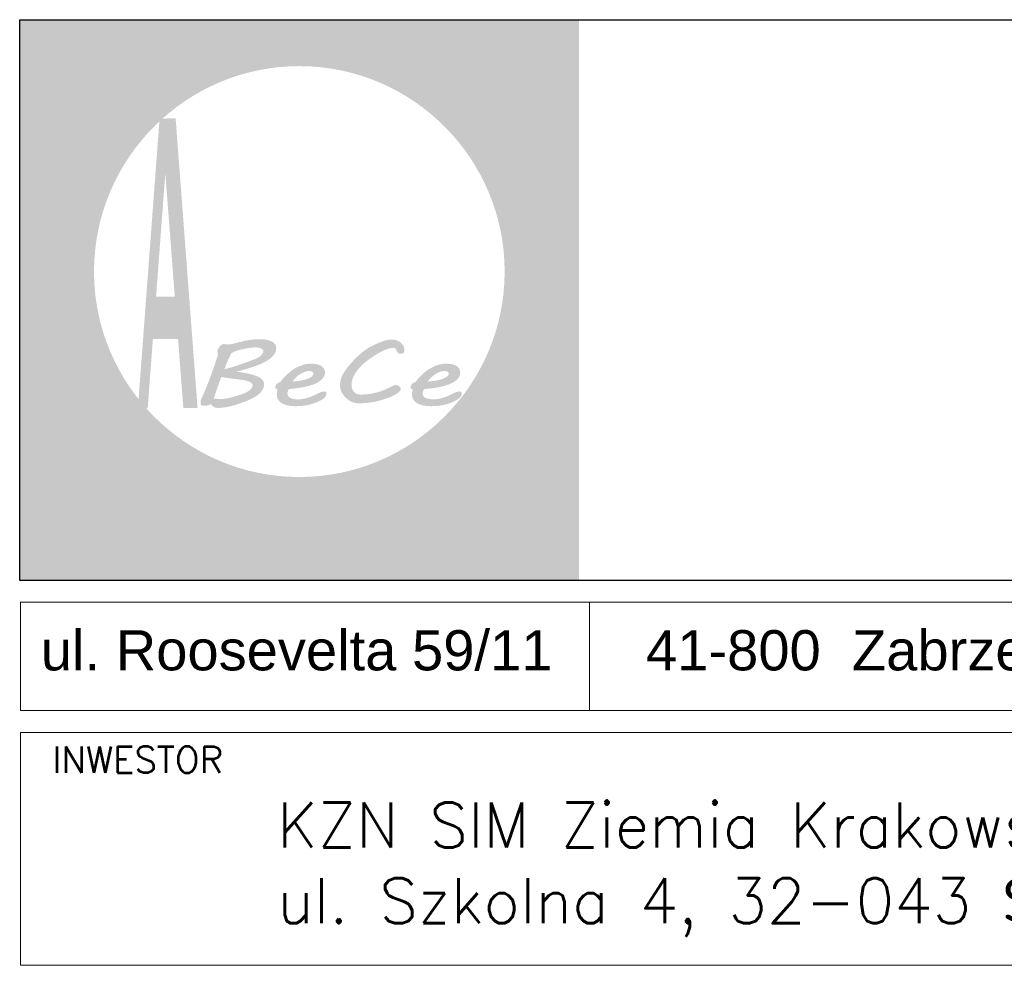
# Model space of a CAD drawing. Header units: metres. Extents: x 5509548 to 5517943, y 5680530 to 5684871.
# Tile 14 of 124: x 5516105.37 to 5516108.84, y 5683142.55 to 5683145.88. Entities that reach past the tile are written whole.
import ezdxf
from ezdxf.enums import TextEntityAlignment as Align

# ---------------------------------------------------------------- set-up
doc = ezdxf.new("R2010")
doc.units = ezdxf.units.M
doc.layers.get('0').update_dxf_attribs({"linetype": 'CONTINUOUS', "lineweight": 18})
doc.layers.add('$TD_AUDIT_GENERATED_(3680)', color=7, linetype='CONTINUOUS', lineweight=18)
doc.layers.add('A-TABELKA', color=7, linetype='CONTINUOUS', lineweight=18)
doc.layers.add('Warstwa 1', color=7, linetype='CONTINUOUS')
doc.styles.add('olo-2', font='arial.ttf')
doc.styles.add('olo1', font='simplex.shx', dxfattribs={"height": 18})
doc.styles.add('SN1', font='arial.ttf', dxfattribs={"height": 1})

# ---------------------------------------------------------------- blocks, each defined once
blk = doc.blocks.new('tabelka-abece-1')
at = {"linetype": 'Continuous', "lineweight": 0}
h = blk.add_hatch(color=256, dxfattribs=at)
edge = h.paths.add_edge_path()
edge.add_spline(control_points=[(-0.028, 83.852), (-0.028, 83.852), (-0.028, 64.984), (-0.028, 64.984), (-0.028, 64.984), (18.797, 64.984), (18.797, 64.984), (18.797, 64.984), (18.797, 83.852), (18.797, 83.852), (18.797, 83.852), (-0.028, 83.852), (-0.028, 83.852)], knot_values=[0, 0, 0, 0, 0.25, 0.25, 0.25, 0.5, 0.5, 0.5, 0.75, 0.75, 0.75, 1, 1, 1, 1], degree=3, periodic=0)
edge = h.paths.add_edge_path(flags=16)
edge.add_spline(control_points=[(9.385, 82.29), (13.192, 82.29), (16.298, 79.184), (16.298, 75.377), (16.298, 71.569), (13.192, 68.464), (9.385, 68.464), (5.577, 68.464), (2.472, 71.569), (2.472, 75.377), (2.472, 79.184), (5.577, 82.29), (9.385, 82.29)], knot_values=[0, 0, 0, 0, 0.25, 0.25, 0.25, 0.5, 0.5, 0.5, 0.75, 0.75, 0.75, 1, 1, 1, 1], degree=3, periodic=0)
h = blk.add_hatch(dxfattribs=at)
h.set_pattern_fill('ANSI32', color=256, scale=1.485489, style=0)
h.set_pattern_definition([(45, (12.39045, 64.46744), (-0.3939, 0.3939), []), (45, (12.65305, 64.46744), (-0.3939, 0.3939), [])])
edge = h.paths.add_edge_path()
edge.add_spline(control_points=[(4.453, 73.107), (4.453, 73.107), (5.294, 73.107), (5.294, 73.107), (5.294, 73.107), (5.48, 70.789), (5.48, 70.789), (5.48, 70.789), (5.959, 70.789), (5.959, 70.789), (5.959, 70.789), (5.217, 80.52), (5.217, 80.52), (5.217, 80.52), (4.68, 80.52), (4.68, 80.52), (4.68, 80.52), (3.95, 70.789), (3.95, 70.789), (3.95, 70.789), (4.281, 70.789), (4.281, 70.789), (4.281, 70.789), (4.453, 73.107), (4.453, 73.107)], knot_values=[0, 0, 0, 0, 0.125, 0.125, 0.125, 0.25, 0.25, 0.25, 0.375, 0.375, 0.375, 0.5, 0.5, 0.5, 0.625, 0.625, 0.625, 0.75, 0.75, 0.75, 0.875, 0.875, 0.875, 1, 1, 1, 1], degree=3, periodic=0)
edge = h.paths.add_edge_path(flags=16)
edge.add_spline(control_points=[(4.453, 73.107), (4.453, 73.107), (4.281, 70.789), (4.281, 70.789), (4.281, 70.789), (3.95, 70.789), (3.95, 70.789), (3.95, 70.789), (4.68, 80.52), (4.68, 80.52), (4.68, 80.52), (5.217, 80.52), (5.217, 80.52), (5.217, 80.52), (5.959, 70.789), (5.959, 70.789), (5.959, 70.789), (5.48, 70.789), (5.48, 70.789), (5.48, 70.789), (5.294, 73.107), (5.294, 73.107), (5.294, 73.107), (4.453, 73.107), (4.453, 73.107)], knot_values=[0, 0, 0, 0, 0.125, 0.125, 0.125, 0.25, 0.25, 0.25, 0.375, 0.375, 0.375, 0.5, 0.5, 0.5, 0.625, 0.625, 0.625, 0.75, 0.75, 0.75, 0.875, 0.875, 0.875, 1, 1, 1, 1], degree=3, periodic=0)
edge = h.paths.add_edge_path(flags=0)
edge.add_spline(control_points=[(5.195, 74.527), (5.195, 74.527), (4.566, 74.527), (4.566, 74.527), (4.566, 74.527), (4.873, 78.683), (4.873, 78.683), (4.873, 78.683), (5.195, 74.527), (5.195, 74.527)], knot_values=[0, 0, 0, 0, 0.333333, 0.333333, 0.333333, 0.666667, 0.666667, 0.666667, 1, 1, 1, 1], degree=3, periodic=0)
edge = h.paths.add_edge_path(flags=0)
edge.add_spline(control_points=[(5.195, 74.527), (5.195, 74.527), (4.873, 78.683), (4.873, 78.683), (4.873, 78.683), (4.566, 74.527), (4.566, 74.527), (4.566, 74.527), (5.195, 74.527), (5.195, 74.527)], knot_values=[0, 0, 0, 0, 0.333333, 0.333333, 0.333333, 0.666667, 0.666667, 0.666667, 1, 1, 1, 1], degree=3, periodic=0)
h = blk.add_hatch(color=256, dxfattribs=at)
edge = h.paths.add_edge_path()
edge.add_spline(control_points=[(8.199, 71.581), (8.199, 71.637), (8.181, 71.687), (8.144, 71.731), (8.107, 71.775), (8.05, 71.814), (7.974, 71.848), (7.898, 71.883), (7.802, 71.913), (7.685, 71.939), (7.569, 71.964), (7.431, 71.986), (7.27, 72.005), (7.471, 72.058), (7.654, 72.113), (7.818, 72.168), (7.982, 72.222), (8.123, 72.282), (8.24, 72.345), (8.357, 72.409), (8.447, 72.478), (8.511, 72.552), (8.575, 72.627), (8.607, 72.71), (8.607, 72.803), (8.607, 72.857), (8.592, 72.904), (8.56, 72.942), (8.529, 72.98), (8.487, 73.011), (8.435, 73.034), (8.382, 73.058), (8.322, 73.074), (8.255, 73.085), (8.188, 73.096), (8.118, 73.101), (8.045, 73.101), (7.988, 73.101), (7.933, 73.098), (7.878, 73.095), (7.824, 73.09), (7.768, 73.084), (7.71, 73.075), (7.652, 73.066), (7.591, 73.055), (7.526, 73.041), (7.462, 73.026), (7.391, 73.009), (7.313, 72.988), (7.261, 72.974), (7.219, 72.964), (7.188, 72.956), (7.156, 72.948), (7.129, 72.942), (7.11, 72.938), (7.09, 72.934), (7.074, 72.931), (7.061, 72.93), (7.048, 72.929), (7.035, 72.928), (7.021, 72.928), (6.993, 72.928), (6.96, 72.929), (6.924, 72.932), (6.888, 72.935), (6.858, 72.936), (6.835, 72.936), (6.811, 72.936), (6.788, 72.929), (6.767, 72.915), (6.746, 72.901), (6.727, 72.883), (6.708, 72.863), (6.691, 72.842), (6.676, 72.819), (6.664, 72.795), (6.651, 72.771), (6.642, 72.75), (6.635, 72.731), (6.635, 72.731), (6.637, 72.733), (6.637, 72.733), (6.637, 72.733), (6.627, 72.706), (6.627, 72.706), (6.627, 72.706), (6.629, 72.685), (6.629, 72.685), (6.63, 72.671), (6.633, 72.655), (6.635, 72.638), (6.636, 72.62), (6.638, 72.605), (6.64, 72.59), (6.641, 72.575), (6.642, 72.566), (6.642, 72.563), (6.642, 72.563), (6.584, 72.382), (6.584, 72.382), (6.556, 72.296), (6.525, 72.205), (6.491, 72.109), (6.458, 72.014), (6.423, 71.917), (6.387, 71.819), (6.35, 71.72), (6.311, 71.623), (6.272, 71.525), (6.233, 71.427), (6.194, 71.334), (6.156, 71.245), (6.13, 71.197), (6.107, 71.149), (6.087, 71.1), (6.068, 71.052), (6.058, 71.001), (6.058, 70.947), (6.058, 70.938), (6.06, 70.928), (6.064, 70.918), (6.068, 70.908), (6.074, 70.899), (6.081, 70.891), (6.088, 70.883), (6.097, 70.876), (6.107, 70.87), (6.116, 70.864), (6.127, 70.861), (6.137, 70.861), (6.137, 70.861), (6.194, 70.861), (6.194, 70.861), (6.231, 70.861), (6.267, 70.866), (6.304, 70.875), (6.34, 70.883), (6.374, 70.897), (6.407, 70.916), (6.427, 70.891), (6.446, 70.87), (6.464, 70.853), (6.481, 70.837), (6.5, 70.823), (6.519, 70.814), (6.538, 70.805), (6.559, 70.798), (6.581, 70.794), (6.604, 70.791), (6.63, 70.789), (6.662, 70.789), (6.724, 70.789), (6.791, 70.794), (6.862, 70.806), (6.933, 70.816), (7.005, 70.831), (7.079, 70.848), (7.154, 70.867), (7.227, 70.887), (7.3, 70.91), (7.372, 70.934), (7.442, 70.958), (7.508, 70.983), (7.574, 71.008), (7.635, 71.034), (7.692, 71.058), (7.748, 71.082), (7.796, 71.105), (7.836, 71.126), (7.962, 71.195), (8.054, 71.269), (8.112, 71.349), (8.17, 71.428), (8.199, 71.505), (8.199, 71.581)], knot_values=[0, 0, 0, 0, 0.017241, 0.017241, 0.017241, 0.034483, 0.034483, 0.034483, 0.051724, 0.051724, 0.051724, 0.068966, 0.068966, 0.068966, 0.086207, 0.086207, 0.086207, 0.103448, 0.103448, 0.103448, 0.12069, 0.12069, 0.12069, 0.137931, 0.137931, 0.137931, 0.155172, 0.155172, 0.155172, 0.172414, 0.172414, 0.172414, 0.189655, 0.189655, 0.189655, 0.206897, 0.206897, 0.206897, 0.224138, 0.224138, 0.224138, 0.241379, 0.241379, 0.241379, 0.258621, 0.258621, 0.258621, 0.275862, 0.275862, 0.275862, 0.293103, 0.293103, 0.293103, 0.310345, 0.310345, 0.310345, 0.327586, 0.327586, 0.327586, 0.344828, 0.344828, 0.344828, 0.362069, 0.362069, 0.362069, 0.37931, 0.37931, 0.37931, 0.396552, 0.396552, 0.396552, 0.413793, 0.413793, 0.413793, 0.431034, 0.431034, 0.431034, 0.448276, 0.448276, 0.448276, 0.465517, 0.465517, 0.465517, 0.482759, 0.482759, 0.482759, 0.5, 0.5, 0.5, 0.517241, 0.517241, 0.517241, 0.534483, 0.534483, 0.534483, 0.551724, 0.551724, 0.551724, 0.568966, 0.568966, 0.568966, 0.586207, 0.586207, 0.586207, 0.603448, 0.603448, 0.603448, 0.62069, 0.62069, 0.62069, 0.637931, 0.637931, 0.637931, 0.655172, 0.655172, 0.655172, 0.672414, 0.672414, 0.672414, 0.689655, 0.689655, 0.689655, 0.706897, 0.706897, 0.706897, 0.724138, 0.724138, 0.724138, 0.741379, 0.741379, 0.741379, 0.758621, 0.758621, 0.758621, 0.775862, 0.775862, 0.775862, 0.793103, 0.793103, 0.793103, 0.810345, 0.810345, 0.810345, 0.827586, 0.827586, 0.827586, 0.844828, 0.844828, 0.844828, 0.862069, 0.862069, 0.862069, 0.87931, 0.87931, 0.87931, 0.896552, 0.896552, 0.896552, 0.913793, 0.913793, 0.913793, 0.931034, 0.931034, 0.931034, 0.948276, 0.948276, 0.948276, 0.965517, 0.965517, 0.965517, 0.982759, 0.982759, 0.982759, 1, 1, 1, 1], degree=3, periodic=0)
edge = h.paths.add_edge_path(flags=16)
edge.add_spline(control_points=[(7.505, 71.725), (7.596, 71.708), (7.67, 71.684), (7.727, 71.654), (7.784, 71.623), (7.813, 71.586), (7.813, 71.544), (7.813, 71.519), (7.806, 71.495), (7.79, 71.471), (7.776, 71.447), (7.756, 71.424), (7.733, 71.403), (7.71, 71.381), (7.685, 71.361), (7.656, 71.344), (7.627, 71.326), (7.6, 71.311), (7.574, 71.298), (7.505, 71.27), (7.434, 71.244), (7.362, 71.219), (7.289, 71.195), (7.218, 71.173), (7.149, 71.155), (7.078, 71.137), (7.011, 71.122), (6.945, 71.109), (6.881, 71.098), (6.821, 71.09), (6.766, 71.085), (6.762, 71.085), (6.748, 71.086), (6.724, 71.088), (6.7, 71.089), (6.673, 71.091), (6.642, 71.093), (6.642, 71.093), (6.506, 71.104), (6.506, 71.104), (6.546, 71.223), (6.585, 71.342), (6.624, 71.459), (6.663, 71.577), (6.708, 71.7), (6.76, 71.828), (6.779, 71.824), (6.809, 71.819), (6.851, 71.812), (6.892, 71.806), (6.938, 71.8), (6.989, 71.793), (7.039, 71.786), (7.092, 71.779), (7.147, 71.772), (7.203, 71.766), (7.255, 71.759), (7.304, 71.753), (7.352, 71.747), (7.394, 71.741), (7.43, 71.736), (7.466, 71.731), (7.492, 71.727), (7.505, 71.725)], knot_values=[0, 0, 0, 0, 0.047619, 0.047619, 0.047619, 0.095238, 0.095238, 0.095238, 0.142857, 0.142857, 0.142857, 0.190476, 0.190476, 0.190476, 0.238095, 0.238095, 0.238095, 0.285714, 0.285714, 0.285714, 0.333333, 0.333333, 0.333333, 0.380952, 0.380952, 0.380952, 0.428571, 0.428571, 0.428571, 0.47619, 0.47619, 0.47619, 0.52381, 0.52381, 0.52381, 0.571429, 0.571429, 0.571429, 0.619048, 0.619048, 0.619048, 0.666667, 0.666667, 0.666667, 0.714286, 0.714286, 0.714286, 0.761905, 0.761905, 0.761905, 0.809524, 0.809524, 0.809524, 0.857143, 0.857143, 0.857143, 0.904762, 0.904762, 0.904762, 0.952381, 0.952381, 0.952381, 1, 1, 1, 1], degree=3, periodic=0)
edge = h.paths.add_edge_path(flags=0)
edge.add_spline(control_points=[(6.86, 72.088), (6.875, 72.127), (6.89, 72.164), (6.904, 72.2), (6.918, 72.235), (6.931, 72.268), (6.943, 72.297), (6.954, 72.326), (6.964, 72.351), (6.972, 72.373), (6.98, 72.394), (6.986, 72.41), (6.989, 72.421), (6.998, 72.43), (7.008, 72.445), (7.018, 72.465), (7.028, 72.484), (7.038, 72.505), (7.048, 72.527), (7.057, 72.548), (7.066, 72.567), (7.073, 72.585), (7.081, 72.603), (7.086, 72.614), (7.09, 72.62), (7.111, 72.642), (7.152, 72.665), (7.215, 72.689), (7.278, 72.713), (7.349, 72.735), (7.43, 72.754), (7.51, 72.774), (7.593, 72.791), (7.678, 72.804), (7.764, 72.817), (7.841, 72.824), (7.909, 72.824), (7.958, 72.824), (7.999, 72.82), (8.032, 72.812), (8.066, 72.805), (8.093, 72.795), (8.113, 72.783), (8.133, 72.77), (8.149, 72.756), (8.158, 72.74), (8.167, 72.725), (8.172, 72.709), (8.172, 72.693), (8.172, 72.669), (8.165, 72.645), (8.149, 72.62), (8.133, 72.596), (8.113, 72.573), (8.088, 72.55), (8.062, 72.528), (8.034, 72.506), (8.002, 72.487), (7.97, 72.468), (7.937, 72.451), (7.905, 72.438), (7.905, 72.438), (7.907, 72.438), (7.907, 72.438), (7.815, 72.404), (7.724, 72.369), (7.632, 72.335), (7.54, 72.301), (7.45, 72.269), (7.361, 72.239), (7.272, 72.208), (7.185, 72.18), (7.101, 72.155), (7.016, 72.129), (6.936, 72.107), (6.86, 72.088)], knot_values=[0, 0, 0, 0, 0.04, 0.04, 0.04, 0.08, 0.08, 0.08, 0.12, 0.12, 0.12, 0.16, 0.16, 0.16, 0.2, 0.2, 0.2, 0.24, 0.24, 0.24, 0.28, 0.28, 0.28, 0.32, 0.32, 0.32, 0.36, 0.36, 0.36, 0.4, 0.4, 0.4, 0.44, 0.44, 0.44, 0.48, 0.48, 0.48, 0.52, 0.52, 0.52, 0.56, 0.56, 0.56, 0.6, 0.6, 0.6, 0.64, 0.64, 0.64, 0.68, 0.68, 0.68, 0.72, 0.72, 0.72, 0.76, 0.76, 0.76, 0.8, 0.8, 0.8, 0.84, 0.84, 0.84, 0.88, 0.88, 0.88, 0.92, 0.92, 0.92, 0.96, 0.96, 0.96, 1, 1, 1, 1], degree=3, periodic=0)
h = blk.add_hatch(color=256, dxfattribs=at)
edge = h.paths.add_edge_path()
edge.add_spline(control_points=[(10.754, 71.546), (10.754, 71.463), (10.773, 71.386), (10.81, 71.315), (10.846, 71.246), (10.905, 71.175), (10.985, 71.103), (10.999, 71.09), (11.017, 71.075), (11.039, 71.057), (11.061, 71.039), (11.089, 71.022), (11.121, 71.006), (11.153, 70.99), (11.189, 70.976), (11.23, 70.964), (11.271, 70.952), (11.316, 70.946), (11.364, 70.946), (11.445, 70.946), (11.511, 70.947), (11.564, 70.95), (11.618, 70.952), (11.663, 70.956), (11.702, 70.961), (11.739, 70.966), (11.773, 70.97), (11.801, 70.975), (11.828, 70.979), (11.857, 70.984), (11.887, 70.99), (11.922, 70.995), (11.97, 71.005), (12.028, 71.02), (12.087, 71.034), (12.15, 71.052), (12.217, 71.073), (12.284, 71.093), (12.352, 71.117), (12.422, 71.145), (12.492, 71.172), (12.554, 71.201), (12.609, 71.232), (12.664, 71.262), (12.709, 71.295), (12.745, 71.329), (12.78, 71.363), (12.798, 71.397), (12.798, 71.432), (12.798, 71.447), (12.793, 71.463), (12.784, 71.477), (12.775, 71.491), (12.764, 71.505), (12.749, 71.516), (12.736, 71.528), (12.719, 71.537), (12.701, 71.544), (12.682, 71.552), (12.664, 71.556), (12.646, 71.556), (12.646, 71.556), (12.593, 71.556), (12.593, 71.556), (12.502, 71.512), (12.414, 71.47), (12.328, 71.432), (12.242, 71.393), (12.155, 71.359), (12.065, 71.331), (11.975, 71.303), (11.881, 71.281), (11.783, 71.264), (11.685, 71.247), (11.578, 71.239), (11.463, 71.239), (11.41, 71.239), (11.364, 71.245), (11.326, 71.257), (11.288, 71.269), (11.256, 71.291), (11.23, 71.322), (11.208, 71.349), (11.188, 71.381), (11.17, 71.419), (11.151, 71.457), (11.142, 71.501), (11.142, 71.551), (11.142, 71.616), (11.151, 71.678), (11.169, 71.738), (11.187, 71.798), (11.212, 71.857), (11.245, 71.914), (11.277, 71.971), (11.316, 72.026), (11.361, 72.082), (11.406, 72.136), (11.455, 72.19), (11.509, 72.244), (11.546, 72.276), (11.59, 72.313), (11.641, 72.353), (11.693, 72.394), (11.748, 72.435), (11.808, 72.477), (11.867, 72.519), (11.93, 72.56), (11.996, 72.6), (12.063, 72.64), (12.129, 72.676), (12.194, 72.707), (12.26, 72.739), (12.325, 72.764), (12.389, 72.783), (12.451, 72.802), (12.511, 72.811), (12.565, 72.811), (12.585, 72.811), (12.601, 72.806), (12.613, 72.796), (12.624, 72.786), (12.634, 72.774), (12.641, 72.76), (12.649, 72.746), (12.655, 72.73), (12.661, 72.713), (12.667, 72.696), (12.674, 72.68), (12.684, 72.666), (12.694, 72.652), (12.708, 72.639), (12.725, 72.63), (12.742, 72.62), (12.766, 72.615), (12.795, 72.615), (12.816, 72.615), (12.834, 72.616), (12.85, 72.618), (12.865, 72.62), (12.878, 72.626), (12.888, 72.635), (12.899, 72.645), (12.906, 72.659), (12.911, 72.677), (12.915, 72.695), (12.918, 72.72), (12.918, 72.753), (12.918, 72.799), (12.907, 72.842), (12.885, 72.883), (12.862, 72.924), (12.831, 72.959), (12.793, 72.99), (12.754, 73.021), (12.708, 73.045), (12.657, 73.063), (12.605, 73.081), (12.551, 73.09), (12.494, 73.09), (12.437, 73.09), (12.381, 73.083), (12.324, 73.07), (12.267, 73.056), (12.21, 73.039), (12.155, 73.018), (12.099, 72.997), (12.044, 72.974), (11.991, 72.949), (11.939, 72.924), (11.888, 72.899), (11.84, 72.876), (11.84, 72.876), (11.842, 72.878), (11.842, 72.878), (11.766, 72.844), (11.686, 72.796), (11.601, 72.735), (11.517, 72.674), (11.433, 72.604), (11.348, 72.525), (11.264, 72.446), (11.182, 72.36), (11.101, 72.266), (11.021, 72.172), (10.949, 72.076), (10.883, 71.976), (10.836, 71.903), (10.802, 71.829), (10.783, 71.752), (10.764, 71.675), (10.754, 71.606), (10.754, 71.546)], knot_values=[0, 0, 0, 0, 0.015625, 0.015625, 0.015625, 0.03125, 0.03125, 0.03125, 0.046875, 0.046875, 0.046875, 0.0625, 0.0625, 0.0625, 0.078125, 0.078125, 0.078125, 0.09375, 0.09375, 0.09375, 0.109375, 0.109375, 0.109375, 0.125, 0.125, 0.125, 0.140625, 0.140625, 0.140625, 0.15625, 0.15625, 0.15625, 0.171875, 0.171875, 0.171875, 0.1875, 0.1875, 0.1875, 0.203125, 0.203125, 0.203125, 0.21875, 0.21875, 0.21875, 0.234375, 0.234375, 0.234375, 0.25, 0.25, 0.25, 0.265625, 0.265625, 0.265625, 0.28125, 0.28125, 0.28125, 0.296875, 0.296875, 0.296875, 0.3125, 0.3125, 0.3125, 0.328125, 0.328125, 0.328125, 0.34375, 0.34375, 0.34375, 0.359375, 0.359375, 0.359375, 0.375, 0.375, 0.375, 0.390625, 0.390625, 0.390625, 0.40625, 0.40625, 0.40625, 0.421875, 0.421875, 0.421875, 0.4375, 0.4375, 0.4375, 0.453125, 0.453125, 0.453125, 0.46875, 0.46875, 0.46875, 0.484375, 0.484375, 0.484375, 0.5, 0.5, 0.5, 0.515625, 0.515625, 0.515625, 0.53125, 0.53125, 0.53125, 0.546875, 0.546875, 0.546875, 0.5625, 0.5625, 0.5625, 0.578125, 0.578125, 0.578125, 0.59375, 0.59375, 0.59375, 0.609375, 0.609375, 0.609375, 0.625, 0.625, 0.625, 0.640625, 0.640625, 0.640625, 0.65625, 0.65625, 0.65625, 0.671875, 0.671875, 0.671875, 0.6875, 0.6875, 0.6875, 0.703125, 0.703125, 0.703125, 0.71875, 0.71875, 0.71875, 0.734375, 0.734375, 0.734375, 0.75, 0.75, 0.75, 0.765625, 0.765625, 0.765625, 0.78125, 0.78125, 0.78125, 0.796875, 0.796875, 0.796875, 0.8125, 0.8125, 0.8125, 0.828125, 0.828125, 0.828125, 0.84375, 0.84375, 0.84375, 0.859375, 0.859375, 0.859375, 0.875, 0.875, 0.875, 0.890625, 0.890625, 0.890625, 0.90625, 0.90625, 0.90625, 0.921875, 0.921875, 0.921875, 0.9375, 0.9375, 0.9375, 0.953125, 0.953125, 0.953125, 0.96875, 0.96875, 0.96875, 0.984375, 0.984375, 0.984375, 1, 1, 1, 1], degree=3, periodic=0)
h = blk.add_hatch(color=256, dxfattribs=at)
edge = h.paths.add_edge_path()
edge.add_spline(control_points=[(8.578, 71.483), (8.578, 71.46), (8.586, 71.443), (8.602, 71.431), (8.617, 71.419), (8.634, 71.412), (8.652, 71.41), (8.634, 71.349), (8.626, 71.294), (8.626, 71.245), (8.626, 71.184), (8.637, 71.133), (8.659, 71.09), (8.681, 71.047), (8.711, 71.011), (8.747, 70.982), (8.783, 70.953), (8.824, 70.929), (8.87, 70.912), (8.917, 70.893), (8.964, 70.88), (9.011, 70.87), (9.059, 70.861), (9.105, 70.855), (9.149, 70.852), (9.194, 70.848), (9.232, 70.847), (9.265, 70.847), (9.433, 70.847), (9.592, 70.866), (9.741, 70.902), (9.89, 70.938), (10.035, 71), (10.177, 71.085), (10.208, 71.105), (10.234, 71.129), (10.254, 71.156), (10.275, 71.183), (10.288, 71.21), (10.295, 71.237), (10.296, 71.243), (10.297, 71.249), (10.298, 71.257), (10.299, 71.265), (10.299, 71.273), (10.299, 71.281), (10.299, 71.296), (10.294, 71.31), (10.285, 71.323), (10.276, 71.336), (10.254, 71.342), (10.22, 71.342), (10.186, 71.342), (10.147, 71.334), (10.102, 71.317), (10.058, 71.299), (10.011, 71.278), (9.963, 71.253), (9.924, 71.233), (9.882, 71.213), (9.836, 71.192), (9.789, 71.172), (9.74, 71.153), (9.688, 71.136), (9.635, 71.119), (9.58, 71.105), (9.522, 71.094), (9.463, 71.083), (9.402, 71.077), (9.338, 71.077), (9.228, 71.077), (9.141, 71.094), (9.079, 71.128), (9.016, 71.161), (8.985, 71.208), (8.985, 71.269), (8.985, 71.296), (8.989, 71.324), (8.998, 71.352), (9.007, 71.381), (9.017, 71.405), (9.03, 71.424), (9.086, 71.428), (9.151, 71.434), (9.228, 71.442), (9.304, 71.45), (9.383, 71.461), (9.465, 71.475), (9.547, 71.49), (9.63, 71.509), (9.713, 71.53), (9.795, 71.552), (9.871, 71.58), (9.941, 71.613), (10.011, 71.646), (10.072, 71.684), (10.124, 71.728), (10.175, 71.772), (10.211, 71.823), (10.23, 71.881), (10.242, 71.914), (10.248, 71.948), (10.248, 71.983), (10.248, 72.025), (10.239, 72.064), (10.22, 72.1), (10.2, 72.136), (10.172, 72.167), (10.134, 72.193), (10.096, 72.22), (10.048, 72.24), (9.989, 72.254), (9.931, 72.269), (9.862, 72.276), (9.783, 72.276), (9.69, 72.276), (9.603, 72.264), (9.52, 72.24), (9.438, 72.216), (9.361, 72.185), (9.29, 72.147), (9.219, 72.109), (9.153, 72.067), (9.094, 72.02), (9.035, 71.973), (8.982, 71.927), (8.936, 71.881), (8.89, 71.835), (8.851, 71.793), (8.819, 71.754), (8.788, 71.715), (8.765, 71.683), (8.75, 71.66), (8.698, 71.65), (8.657, 71.629), (8.626, 71.598), (8.594, 71.566), (8.578, 71.528), (8.578, 71.483)], knot_values=[0, 0, 0, 0, 0.021739, 0.021739, 0.021739, 0.043478, 0.043478, 0.043478, 0.065217, 0.065217, 0.065217, 0.086957, 0.086957, 0.086957, 0.108696, 0.108696, 0.108696, 0.130435, 0.130435, 0.130435, 0.152174, 0.152174, 0.152174, 0.173913, 0.173913, 0.173913, 0.195652, 0.195652, 0.195652, 0.217391, 0.217391, 0.217391, 0.23913, 0.23913, 0.23913, 0.26087, 0.26087, 0.26087, 0.282609, 0.282609, 0.282609, 0.304348, 0.304348, 0.304348, 0.326087, 0.326087, 0.326087, 0.347826, 0.347826, 0.347826, 0.369565, 0.369565, 0.369565, 0.391304, 0.391304, 0.391304, 0.413043, 0.413043, 0.413043, 0.434783, 0.434783, 0.434783, 0.456522, 0.456522, 0.456522, 0.478261, 0.478261, 0.478261, 0.5, 0.5, 0.5, 0.521739, 0.521739, 0.521739, 0.543478, 0.543478, 0.543478, 0.565217, 0.565217, 0.565217, 0.586957, 0.586957, 0.586957, 0.608696, 0.608696, 0.608696, 0.630435, 0.630435, 0.630435, 0.652174, 0.652174, 0.652174, 0.673913, 0.673913, 0.673913, 0.695652, 0.695652, 0.695652, 0.717391, 0.717391, 0.717391, 0.73913, 0.73913, 0.73913, 0.76087, 0.76087, 0.76087, 0.782609, 0.782609, 0.782609, 0.804348, 0.804348, 0.804348, 0.826087, 0.826087, 0.826087, 0.847826, 0.847826, 0.847826, 0.869565, 0.869565, 0.869565, 0.891304, 0.891304, 0.891304, 0.913043, 0.913043, 0.913043, 0.934783, 0.934783, 0.934783, 0.956522, 0.956522, 0.956522, 0.978261, 0.978261, 0.978261, 1, 1, 1, 1], degree=3, periodic=0)
edge = h.paths.add_edge_path(flags=16)
edge.add_spline(control_points=[(9.856, 71.917), (9.846, 71.887), (9.821, 71.859), (9.784, 71.832), (9.746, 71.805), (9.697, 71.781), (9.637, 71.76), (9.576, 71.739), (9.505, 71.721), (9.423, 71.706), (9.342, 71.693), (9.252, 71.682), (9.154, 71.676), (9.176, 71.71), (9.207, 71.747), (9.246, 71.788), (9.286, 71.83), (9.331, 71.868), (9.382, 71.904), (9.433, 71.94), (9.487, 71.97), (9.545, 71.994), (9.603, 72.018), (9.662, 72.03), (9.722, 72.03), (9.76, 72.03), (9.792, 72.023), (9.819, 72.009), (9.847, 71.995), (9.86, 71.974), (9.86, 71.946), (9.86, 71.94), (9.86, 71.936), (9.86, 71.932), (9.86, 71.927), (9.859, 71.923), (9.856, 71.917)], knot_values=[0, 0, 0, 0, 0.083333, 0.083333, 0.083333, 0.166667, 0.166667, 0.166667, 0.25, 0.25, 0.25, 0.333333, 0.333333, 0.333333, 0.416667, 0.416667, 0.416667, 0.5, 0.5, 0.5, 0.583333, 0.583333, 0.583333, 0.666667, 0.666667, 0.666667, 0.75, 0.75, 0.75, 0.833333, 0.833333, 0.833333, 0.916667, 0.916667, 0.916667, 1, 1, 1, 1], degree=3, periodic=0)
h = blk.add_hatch(color=256, dxfattribs=at)
edge = h.paths.add_edge_path()
edge.add_spline(control_points=[(13.132, 71.483), (13.132, 71.46), (13.14, 71.443), (13.156, 71.431), (13.171, 71.419), (13.188, 71.412), (13.206, 71.41), (13.188, 71.349), (13.179, 71.294), (13.179, 71.245), (13.179, 71.184), (13.19, 71.133), (13.213, 71.09), (13.235, 71.047), (13.264, 71.011), (13.301, 70.982), (13.337, 70.953), (13.378, 70.929), (13.424, 70.912), (13.471, 70.893), (13.517, 70.88), (13.565, 70.87), (13.613, 70.861), (13.659, 70.855), (13.703, 70.852), (13.747, 70.848), (13.785, 70.847), (13.818, 70.847), (13.987, 70.847), (14.146, 70.866), (14.295, 70.902), (14.444, 70.938), (14.589, 71), (14.73, 71.085), (14.762, 71.105), (14.787, 71.129), (14.808, 71.156), (14.828, 71.183), (14.842, 71.21), (14.849, 71.237), (14.85, 71.243), (14.851, 71.249), (14.851, 71.257), (14.852, 71.265), (14.853, 71.273), (14.853, 71.281), (14.853, 71.296), (14.848, 71.31), (14.838, 71.323), (14.829, 71.336), (14.808, 71.342), (14.773, 71.342), (14.739, 71.342), (14.7, 71.334), (14.656, 71.317), (14.612, 71.299), (14.565, 71.278), (14.516, 71.253), (14.478, 71.233), (14.435, 71.213), (14.389, 71.192), (14.343, 71.172), (14.294, 71.153), (14.241, 71.136), (14.189, 71.119), (14.134, 71.105), (14.075, 71.094), (14.017, 71.083), (13.955, 71.077), (13.891, 71.077), (13.781, 71.077), (13.695, 71.094), (13.632, 71.128), (13.569, 71.161), (13.538, 71.208), (13.538, 71.269), (13.538, 71.296), (13.543, 71.324), (13.551, 71.352), (13.56, 71.381), (13.571, 71.405), (13.583, 71.424), (13.639, 71.428), (13.705, 71.434), (13.781, 71.442), (13.857, 71.45), (13.937, 71.461), (14.019, 71.475), (14.101, 71.49), (14.183, 71.509), (14.266, 71.53), (14.348, 71.552), (14.424, 71.58), (14.495, 71.613), (14.564, 71.646), (14.626, 71.684), (14.677, 71.728), (14.729, 71.772), (14.764, 71.823), (14.783, 71.881), (14.796, 71.914), (14.802, 71.948), (14.802, 71.983), (14.802, 72.025), (14.792, 72.064), (14.773, 72.1), (14.754, 72.136), (14.725, 72.167), (14.688, 72.193), (14.649, 72.22), (14.601, 72.24), (14.543, 72.254), (14.484, 72.269), (14.415, 72.276), (14.337, 72.276), (14.244, 72.276), (14.156, 72.264), (14.074, 72.24), (13.992, 72.216), (13.915, 72.185), (13.843, 72.147), (13.772, 72.109), (13.707, 72.067), (13.648, 72.02), (13.588, 71.973), (13.535, 71.927), (13.489, 71.881), (13.443, 71.835), (13.404, 71.793), (13.373, 71.754), (13.342, 71.715), (13.319, 71.683), (13.303, 71.66), (13.252, 71.65), (13.211, 71.629), (13.179, 71.598), (13.148, 71.566), (13.132, 71.528), (13.132, 71.483)], knot_values=[0, 0, 0, 0, 0.021739, 0.021739, 0.021739, 0.043478, 0.043478, 0.043478, 0.065217, 0.065217, 0.065217, 0.086957, 0.086957, 0.086957, 0.108696, 0.108696, 0.108696, 0.130435, 0.130435, 0.130435, 0.152174, 0.152174, 0.152174, 0.173913, 0.173913, 0.173913, 0.195652, 0.195652, 0.195652, 0.217391, 0.217391, 0.217391, 0.23913, 0.23913, 0.23913, 0.26087, 0.26087, 0.26087, 0.282609, 0.282609, 0.282609, 0.304348, 0.304348, 0.304348, 0.326087, 0.326087, 0.326087, 0.347826, 0.347826, 0.347826, 0.369565, 0.369565, 0.369565, 0.391304, 0.391304, 0.391304, 0.413043, 0.413043, 0.413043, 0.434783, 0.434783, 0.434783, 0.456522, 0.456522, 0.456522, 0.478261, 0.478261, 0.478261, 0.5, 0.5, 0.5, 0.521739, 0.521739, 0.521739, 0.543478, 0.543478, 0.543478, 0.565217, 0.565217, 0.565217, 0.586957, 0.586957, 0.586957, 0.608696, 0.608696, 0.608696, 0.630435, 0.630435, 0.630435, 0.652174, 0.652174, 0.652174, 0.673913, 0.673913, 0.673913, 0.695652, 0.695652, 0.695652, 0.717391, 0.717391, 0.717391, 0.73913, 0.73913, 0.73913, 0.76087, 0.76087, 0.76087, 0.782609, 0.782609, 0.782609, 0.804348, 0.804348, 0.804348, 0.826087, 0.826087, 0.826087, 0.847826, 0.847826, 0.847826, 0.869565, 0.869565, 0.869565, 0.891304, 0.891304, 0.891304, 0.913043, 0.913043, 0.913043, 0.934783, 0.934783, 0.934783, 0.956522, 0.956522, 0.956522, 0.978261, 0.978261, 0.978261, 1, 1, 1, 1], degree=3, periodic=0)
edge = h.paths.add_edge_path(flags=16)
edge.add_spline(control_points=[(14.41, 71.917), (14.399, 71.887), (14.375, 71.859), (14.337, 71.832), (14.3, 71.805), (14.251, 71.781), (14.19, 71.76), (14.13, 71.739), (14.059, 71.721), (13.977, 71.706), (13.896, 71.693), (13.806, 71.682), (13.707, 71.676), (13.73, 71.71), (13.76, 71.747), (13.799, 71.788), (13.839, 71.83), (13.884, 71.868), (13.935, 71.904), (13.986, 71.94), (14.04, 71.97), (14.098, 71.994), (14.156, 72.018), (14.215, 72.03), (14.275, 72.03), (14.314, 72.03), (14.346, 72.023), (14.373, 72.009), (14.401, 71.995), (14.414, 71.974), (14.414, 71.946), (14.414, 71.94), (14.414, 71.936), (14.414, 71.932), (14.414, 71.927), (14.412, 71.923), (14.41, 71.917)], knot_values=[0, 0, 0, 0, 0.083333, 0.083333, 0.083333, 0.166667, 0.166667, 0.166667, 0.25, 0.25, 0.25, 0.333333, 0.333333, 0.333333, 0.416667, 0.416667, 0.416667, 0.5, 0.5, 0.5, 0.583333, 0.583333, 0.583333, 0.666667, 0.666667, 0.666667, 0.75, 0.75, 0.75, 0.833333, 0.833333, 0.833333, 0.916667, 0.916667, 0.916667, 1, 1, 1, 1], degree=3, periodic=0)
h = blk.add_hatch(color=254, dxfattribs=at)
edge = h.paths.add_edge_path()
edge.add_spline(control_points=[(10.252, 67.409), (10.252, 67.409), (10.357, 67.284), (10.357, 67.284), (10.357, 67.284), (10.465, 67.424), (10.465, 67.424), (10.465, 67.424), (10.357, 67.55), (10.357, 67.55), (10.357, 67.55), (10.252, 67.409), (10.252, 67.409)], knot_values=[0, 0, 0, 0, 0.25, 0.25, 0.25, 0.5, 0.5, 0.5, 0.75, 0.75, 0.75, 1, 1, 1, 1], degree=3, periodic=0)
edge = h.paths.add_edge_path()
edge.add_spline(control_points=[(9.912, 65.253), (9.912, 65.253), (9.955, 65.112), (9.955, 65.112), (9.955, 65.112), (9.979, 65.112), (9.979, 65.112), (10.146, 65.112), (10.264, 65.154), (10.33, 65.239), (10.397, 65.323), (10.43, 65.477), (10.43, 65.699), (10.43, 65.699), (10.43, 66.999), (10.43, 66.999), (10.43, 66.999), (10.287, 66.98), (10.287, 66.98), (10.287, 66.98), (10.287, 65.699), (10.287, 65.699), (10.287, 65.513), (10.264, 65.392), (10.216, 65.337), (10.168, 65.281), (10.079, 65.253), (9.949, 65.253), (9.949, 65.253), (9.912, 65.253), (9.912, 65.253)], knot_values=[0, 0, 0, 0, 0.1, 0.1, 0.1, 0.2, 0.2, 0.2, 0.3, 0.3, 0.3, 0.4, 0.4, 0.4, 0.5, 0.5, 0.5, 0.6, 0.6, 0.6, 0.7, 0.7, 0.7, 0.8, 0.8, 0.8, 0.9, 0.9, 0.9, 1, 1, 1, 1], degree=3, periodic=0)
h = blk.add_hatch(color=254, dxfattribs=at)
edge = h.paths.add_edge_path()
edge.add_spline(control_points=[(13.781, 65.615), (13.781, 65.615), (13.781, 65.766), (13.781, 65.766), (13.756, 65.76), (13.733, 65.756), (13.713, 65.753), (13.692, 65.75), (13.673, 65.748), (13.656, 65.748), (13.577, 65.748), (13.521, 65.773), (13.49, 65.821), (13.459, 65.869), (13.443, 65.966), (13.443, 66.114), (13.443, 66.114), (13.443, 66.831), (13.443, 66.831), (13.443, 66.831), (13.769, 66.831), (13.769, 66.831), (13.769, 66.831), (13.769, 66.98), (13.769, 66.98), (13.769, 66.98), (13.443, 66.98), (13.443, 66.98), (13.443, 66.98), (13.443, 67.396), (13.443, 67.396), (13.443, 67.396), (13.304, 67.304), (13.304, 67.304), (13.304, 67.304), (13.304, 66.98), (13.304, 66.98), (13.304, 66.98), (13.163, 66.98), (13.163, 66.98), (13.163, 66.98), (13.123, 66.831), (13.123, 66.831), (13.123, 66.831), (13.304, 66.831), (13.304, 66.831), (13.304, 66.831), (13.304, 66.133), (13.304, 66.133), (13.304, 65.928), (13.33, 65.788), (13.382, 65.711), (13.434, 65.634), (13.523, 65.596), (13.648, 65.596), (13.668, 65.596), (13.689, 65.597), (13.711, 65.6), (13.734, 65.604), (13.757, 65.608), (13.781, 65.615)], knot_values=[0, 0, 0, 0, 0.05, 0.05, 0.05, 0.1, 0.1, 0.1, 0.15, 0.15, 0.15, 0.2, 0.2, 0.2, 0.25, 0.25, 0.25, 0.3, 0.3, 0.3, 0.35, 0.35, 0.35, 0.4, 0.4, 0.4, 0.45, 0.45, 0.45, 0.5, 0.5, 0.5, 0.55, 0.55, 0.55, 0.6, 0.6, 0.6, 0.65, 0.65, 0.65, 0.7, 0.7, 0.7, 0.75, 0.75, 0.75, 0.8, 0.8, 0.8, 0.85, 0.85, 0.85, 0.9, 0.9, 0.9, 0.95, 0.95, 0.95, 1, 1, 1, 1], degree=3, periodic=0)
h = blk.add_hatch(color=254, dxfattribs=at)
edge = h.paths.add_edge_path()
edge.add_spline(control_points=[(6.61, 66.98), (6.61, 66.98), (6.61, 65.112), (6.61, 65.112), (6.61, 65.112), (6.751, 65.132), (6.751, 65.132), (6.751, 65.132), (6.751, 65.886), (6.751, 65.886), (6.812, 65.787), (6.886, 65.712), (6.974, 65.659), (7.062, 65.607), (7.159, 65.581), (7.266, 65.581), (7.454, 65.581), (7.611, 65.65), (7.736, 65.787), (7.862, 65.924), (7.925, 66.094), (7.925, 66.297), (7.925, 66.5), (7.862, 66.669), (7.736, 66.805), (7.611, 66.941), (7.454, 67.009), (7.266, 67.009), (7.163, 67.009), (7.067, 66.984), (6.98, 66.933), (6.892, 66.881), (6.816, 66.807), (6.751, 66.708), (6.751, 66.708), (6.751, 66.999), (6.751, 66.999), (6.751, 66.999), (6.61, 66.98), (6.61, 66.98)], knot_values=[0, 0, 0, 0, 0.076923, 0.076923, 0.076923, 0.153846, 0.153846, 0.153846, 0.230769, 0.230769, 0.230769, 0.307692, 0.307692, 0.307692, 0.384615, 0.384615, 0.384615, 0.461538, 0.461538, 0.461538, 0.538462, 0.538462, 0.538462, 0.615385, 0.615385, 0.615385, 0.692308, 0.692308, 0.692308, 0.769231, 0.769231, 0.769231, 0.846154, 0.846154, 0.846154, 0.923077, 0.923077, 0.923077, 1, 1, 1, 1], degree=3, periodic=0)
edge = h.paths.add_edge_path(flags=16)
edge.add_spline(control_points=[(6.751, 66.298), (6.751, 66.453), (6.801, 66.587), (6.902, 66.697), (7.002, 66.807), (7.124, 66.862), (7.266, 66.862), (7.409, 66.862), (7.531, 66.807), (7.631, 66.697), (7.732, 66.587), (7.782, 66.453), (7.782, 66.298), (7.782, 66.141), (7.732, 66.008), (7.631, 65.898), (7.531, 65.788), (7.409, 65.732), (7.266, 65.732), (7.124, 65.732), (7.002, 65.788), (6.902, 65.898), (6.801, 66.008), (6.751, 66.141), (6.751, 66.298)], knot_values=[0, 0, 0, 0, 0.125, 0.125, 0.125, 0.25, 0.25, 0.25, 0.375, 0.375, 0.375, 0.5, 0.5, 0.5, 0.625, 0.625, 0.625, 0.75, 0.75, 0.75, 0.875, 0.875, 0.875, 1, 1, 1, 1], degree=3, periodic=0)
h = blk.add_hatch(color=254, dxfattribs=at)
edge = h.paths.add_edge_path()
edge.add_spline(control_points=[(8.125, 65.596), (8.125, 65.596), (8.265, 65.615), (8.265, 65.615), (8.265, 65.615), (8.265, 66.13), (8.265, 66.13), (8.265, 66.369), (8.299, 66.549), (8.366, 66.67), (8.434, 66.79), (8.538, 66.858), (8.68, 66.873), (8.68, 66.873), (8.738, 67.024), (8.738, 67.024), (8.738, 67.024), (8.704, 67.024), (8.704, 67.024), (8.607, 67.024), (8.523, 66.997), (8.45, 66.944), (8.377, 66.89), (8.315, 66.81), (8.265, 66.703), (8.265, 66.703), (8.265, 66.999), (8.265, 66.999), (8.265, 66.999), (8.125, 66.98), (8.125, 66.98), (8.125, 66.98), (8.125, 65.596), (8.125, 65.596)], knot_values=[0, 0, 0, 0, 0.090909, 0.090909, 0.090909, 0.181818, 0.181818, 0.181818, 0.272727, 0.272727, 0.272727, 0.363636, 0.363636, 0.363636, 0.454545, 0.454545, 0.454545, 0.545455, 0.545455, 0.545455, 0.636364, 0.636364, 0.636364, 0.727273, 0.727273, 0.727273, 0.818182, 0.818182, 0.818182, 0.909091, 0.909091, 0.909091, 1, 1, 1, 1], degree=3, periodic=0)
h = blk.add_hatch(color=254, dxfattribs=at)
edge = h.paths.add_edge_path()
edge.add_spline(control_points=[(8.747, 66.297), (8.747, 66.095), (8.811, 65.925), (8.938, 65.787), (9.064, 65.65), (9.221, 65.581), (9.409, 65.581), (9.596, 65.581), (9.753, 65.65), (9.879, 65.787), (10.004, 65.924), (10.067, 66.094), (10.067, 66.297), (10.067, 66.5), (10.004, 66.669), (9.879, 66.805), (9.753, 66.941), (9.596, 67.009), (9.409, 67.009), (9.221, 67.009), (9.063, 66.941), (8.937, 66.805), (8.81, 66.669), (8.747, 66.5), (8.747, 66.297)], knot_values=[0, 0, 0, 0, 0.125, 0.125, 0.125, 0.25, 0.25, 0.25, 0.375, 0.375, 0.375, 0.5, 0.5, 0.5, 0.625, 0.625, 0.625, 0.75, 0.75, 0.75, 0.875, 0.875, 0.875, 1, 1, 1, 1], degree=3, periodic=0)
edge = h.paths.add_edge_path(flags=16)
edge.add_spline(control_points=[(8.891, 66.298), (8.891, 66.453), (8.941, 66.587), (9.043, 66.697), (9.144, 66.807), (9.266, 66.862), (9.409, 66.862), (9.551, 66.862), (9.673, 66.807), (9.773, 66.697), (9.874, 66.587), (9.924, 66.453), (9.924, 66.298), (9.924, 66.141), (9.874, 66.008), (9.773, 65.898), (9.673, 65.788), (9.551, 65.732), (9.409, 65.732), (9.266, 65.732), (9.144, 65.788), (9.043, 65.898), (8.941, 66.008), (8.891, 66.141), (8.891, 66.298)], knot_values=[0, 0, 0, 0, 0.125, 0.125, 0.125, 0.25, 0.25, 0.25, 0.375, 0.375, 0.375, 0.5, 0.5, 0.5, 0.625, 0.625, 0.625, 0.75, 0.75, 0.75, 0.875, 0.875, 0.875, 1, 1, 1, 1], degree=3, periodic=0)
h = blk.add_hatch(color=254, dxfattribs=at)
edge = h.paths.add_edge_path()
edge.add_spline(control_points=[(11.788, 65.777), (11.788, 65.777), (11.788, 65.974), (11.788, 65.974), (11.692, 65.891), (11.605, 65.831), (11.528, 65.795), (11.451, 65.759), (11.372, 65.741), (11.293, 65.741), (11.193, 65.741), (11.104, 65.768), (11.024, 65.821), (10.944, 65.875), (10.881, 65.95), (10.835, 66.049), (10.835, 66.049), (11.814, 66.681), (11.814, 66.681), (11.764, 66.788), (11.695, 66.869), (11.605, 66.925), (11.516, 66.981), (11.412, 67.009), (11.293, 67.009), (11.105, 67.009), (10.948, 66.942), (10.821, 66.806), (10.695, 66.67), (10.632, 66.501), (10.632, 66.297), (10.632, 66.094), (10.695, 65.924), (10.82, 65.787), (10.946, 65.65), (11.103, 65.581), (11.293, 65.581), (11.38, 65.581), (11.463, 65.597), (11.544, 65.629), (11.624, 65.661), (11.706, 65.71), (11.788, 65.777)], knot_values=[0, 0, 0, 0, 0.071429, 0.071429, 0.071429, 0.142857, 0.142857, 0.142857, 0.214286, 0.214286, 0.214286, 0.285714, 0.285714, 0.285714, 0.357143, 0.357143, 0.357143, 0.428571, 0.428571, 0.428571, 0.5, 0.5, 0.5, 0.571429, 0.571429, 0.571429, 0.642857, 0.642857, 0.642857, 0.714286, 0.714286, 0.714286, 0.785714, 0.785714, 0.785714, 0.857143, 0.857143, 0.857143, 0.928571, 0.928571, 0.928571, 1, 1, 1, 1], degree=3, periodic=0)
edge = h.paths.add_edge_path(flags=16)
edge.add_spline(control_points=[(10.785, 66.18), (10.783, 66.198), (10.782, 66.217), (10.781, 66.235), (10.78, 66.254), (10.78, 66.275), (10.78, 66.3), (10.78, 66.457), (10.829, 66.59), (10.929, 66.698), (11.028, 66.806), (11.15, 66.86), (11.293, 66.86), (11.362, 66.86), (11.423, 66.848), (11.476, 66.824), (11.529, 66.799), (11.574, 66.764), (11.609, 66.717), (11.609, 66.717), (10.785, 66.18), (10.785, 66.18)], knot_values=[0, 0, 0, 0, 0.142857, 0.142857, 0.142857, 0.285714, 0.285714, 0.285714, 0.428571, 0.428571, 0.428571, 0.571429, 0.571429, 0.571429, 0.714286, 0.714286, 0.714286, 0.857143, 0.857143, 0.857143, 1, 1, 1, 1], degree=3, periodic=0)
h = blk.add_hatch(color=254, dxfattribs=at)
edge = h.paths.add_edge_path()
edge.add_spline(control_points=[(13.046, 65.748), (13.046, 65.748), (12.953, 65.873), (12.953, 65.873), (12.893, 65.827), (12.831, 65.793), (12.767, 65.769), (12.703, 65.744), (12.641, 65.732), (12.58, 65.732), (12.438, 65.732), (12.316, 65.788), (12.214, 65.898), (12.113, 66.009), (12.062, 66.142), (12.062, 66.298), (12.062, 66.453), (12.113, 66.585), (12.214, 66.697), (12.316, 66.807), (12.438, 66.862), (12.58, 66.862), (12.646, 66.862), (12.708, 66.852), (12.766, 66.831), (12.824, 66.81), (12.884, 66.777), (12.946, 66.731), (12.946, 66.731), (13.039, 66.854), (13.039, 66.854), (12.97, 66.908), (12.898, 66.947), (12.824, 66.972), (12.75, 66.997), (12.669, 67.009), (12.58, 67.009), (12.392, 67.009), (12.235, 66.942), (12.108, 66.806), (11.982, 66.67), (11.919, 66.501), (11.919, 66.297), (11.919, 66.095), (11.982, 65.925), (12.109, 65.787), (12.236, 65.65), (12.393, 65.581), (12.58, 65.581), (12.66, 65.581), (12.74, 65.596), (12.821, 65.625), (12.901, 65.654), (12.976, 65.695), (13.046, 65.748)], knot_values=[0, 0, 0, 0, 0.055556, 0.055556, 0.055556, 0.111111, 0.111111, 0.111111, 0.166667, 0.166667, 0.166667, 0.222222, 0.222222, 0.222222, 0.277778, 0.277778, 0.277778, 0.333333, 0.333333, 0.333333, 0.388889, 0.388889, 0.388889, 0.444444, 0.444444, 0.444444, 0.5, 0.5, 0.5, 0.555556, 0.555556, 0.555556, 0.611111, 0.611111, 0.611111, 0.666667, 0.666667, 0.666667, 0.722222, 0.722222, 0.722222, 0.777778, 0.777778, 0.777778, 0.833333, 0.833333, 0.833333, 0.888889, 0.888889, 0.888889, 0.944444, 0.944444, 0.944444, 1, 1, 1, 1], degree=3, periodic=0)
h = blk.add_hatch(color=160, dxfattribs=at)
edge = h.paths.add_edge_path()
edge.add_spline(control_points=[(5.638, 66.692), (5.355, 66.692), (5.125, 66.462), (5.125, 66.179), (5.125, 65.897), (5.355, 65.666), (5.638, 65.666), (5.921, 65.666), (6.151, 65.897), (6.151, 66.179), (6.151, 66.462), (5.921, 66.692), (5.638, 66.692)], knot_values=[0, 0, 0, 0, 0.25, 0.25, 0.25, 0.5, 0.5, 0.5, 0.75, 0.75, 0.75, 1, 1, 1, 1], degree=3, periodic=0)
at = {"layer": '$TD_AUDIT_GENERATED_(3680)', "color": 7}
for p, q in [((19.152, 64.25), (19.152, 60.602)), ((0, 59.869), (90, 59.869)), ((0, 59.869), (0, 52.033)), ((0, 52.033), (90, 52.033))]:
    blk.add_line(p, q, dxfattribs=at)
blk.add_lwpolyline([(0, 64.25), (90, 64.25), (90, 60.602), (0, 60.602)], close=True, dxfattribs=at)
at = {"linetype": 'Continuous', "lineweight": 0}
for points in [[(4.68, 80.52), (4.873, 78.683), (3.95, 70.789), (4.281, 70.789)], [(4.873, 78.683), (4.68, 80.52), (5.217, 80.52), (5.22, 80.536)], [(5.217, 80.52), (5.22, 80.536), (4.873, 78.683), (5.959, 70.789)], [(4.873, 78.683), (5.959, 70.789), (5.48, 70.789)], [(4.455, 73.107), (5.302, 73.107), (4.561, 74.527), (5.195, 74.527)]]:
    blk.add_solid(points, dxfattribs=at)
at = {"layer": '$TD_AUDIT_GENERATED_(3680)', "color": 7, "style": 'olo1'}
blk.add_text('INWESTOR', height=0.8837, dxfattribs=at).set_placement((1.066, 58.507))
at = {"layer": '$TD_AUDIT_GENERATED_(3680)', "color": 7, "ltscale": 100}
for tag, p, height, style in [('INWESTOR-1', (8.636, 55.992), 1.515, 'olo1'), ('INWESTOR-2', (8.636, 53.447), 1.515, 'olo1'), ('PROJEKTANT-1', (17.52, 44.032), 1.262, 'olo1'), ('PROJEKTANT-2', (17.52, 39.494), 1.262, 'olo1'), ('PROJEKTANT-3', (17.52, 34.956), 1.262, 'olo1'), ('PROJEKTANT-4', (17.52, 30.419), 1.262, 'olo1'), ('SPRAWDZIŁ', (17.501, 26.38), 1.262, 'olo1'), ('TEMAT-1', (3.161, 19.159), 1.513, 'olo-2'), ('TEMAT-2', (3.161, 16.614), 1.513, 'olo-2'), ('DATA', (78.209, 15.781), 1.513, 'olo-2'), ('ADRES-1', (2.73, 10.915), 1.513, 'olo-2'), ('ADRES-2', (2.73, 8.282), 1.513, 'olo-2'), ('DATA-1', (78.209, 6.706), 1.513, 'olo-2')]:
    blk.add_attdef(tag, p, '', height=height, dxfattribs=dict(at, style=style))
for tag, height, style, p in [('UPR-1', 1.01, 'olo1', (64.128, 44.809)), ('UPR-2', 1.01, 'olo1', (64.128, 40.272)), ('UPR-3', 1.01, 'olo1', (64.128, 35.734)), ('UPR-4', 1.01, 'olo1', (64.11, 31.196)), ('UPR-5', 1.01, 'olo1', (64.11, 26.659)), ('BRANŻA', 1.513, 'olo-2', (81.258, 21.858)), ('SKALA', 1.513, 'olo-2', (62.275, 21.842)), ('PB', 1.513, 'olo-2', (61.614, 17.133)), ('SYGNATURA', 1.513, 'olo-2', (62, 12.432)), ('NR.', 1.513, 'olo-2', (80.212, 12.432)), ('ZMIANA', 1.513, 'olo-2', (62, 7.894)), ('RYSUNEK', 2.254, 'olo-2', (36.57, 3.376))]:
    blk.add_attdef(tag, text='', height=height, dxfattribs=dict(at, style=style)).set_placement(p, align=Align.MIDDLE)

msp = doc.modelspace()

# ---------------------------------------------------------------- linework, layer by layer
at = {"layer": 'Warstwa 1'}
msp.add_lwpolyline([(5516105.3724, 5683145.8776), (5516114.7756, 5683145.8776), (5516114.7756, 5683143.9064), (5516105.3725, 5683143.9064)], close=True, dxfattribs=at)

# ---------------------------------------------------------------- block references
at = {"layer": 'A-TABELKA'}
ref = msp.add_blockref('tabelka-abece-1', (5516105.3755, 5683137.1169), dxfattribs=dict(at, xscale=0.1044787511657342, yscale=0.1044787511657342, zscale=0.1044787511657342))
ref.add_attrib('INWESTOR-1', 'KZN SIM Ziemia Krakowska Sp.z o.o.', (5516106.2778, 5683142.9669), dxfattribs={"color": 7, "height": 0.158279, "style": 'olo1'})
ref.add_attrib('INWESTOR-2', 'ul. Szkolna 4, 32-043 Skała', (5516106.2778, 5683142.701), dxfattribs={"color": 7, "height": 0.158279, "style": 'olo1'})

# ---------------------------------------------------------------- texts
at = {"layer": 'Warstwa 1', "color": 160, "insert": (5516105.4467, 5683143.7314), "char_height": 0.141321, "width": 11.604838, "attachment_point": 1, "line_spacing_factor": 1.490392, "style": 'SN1'}
msp.add_mtext('ul. Roosevelta 59/11      41-800  Zabrze     tel. 609228618        tel. 603740970     biuro@abcentrum-dom.pl', dxfattribs=at)

doc.saveas('drawing.dxf')
